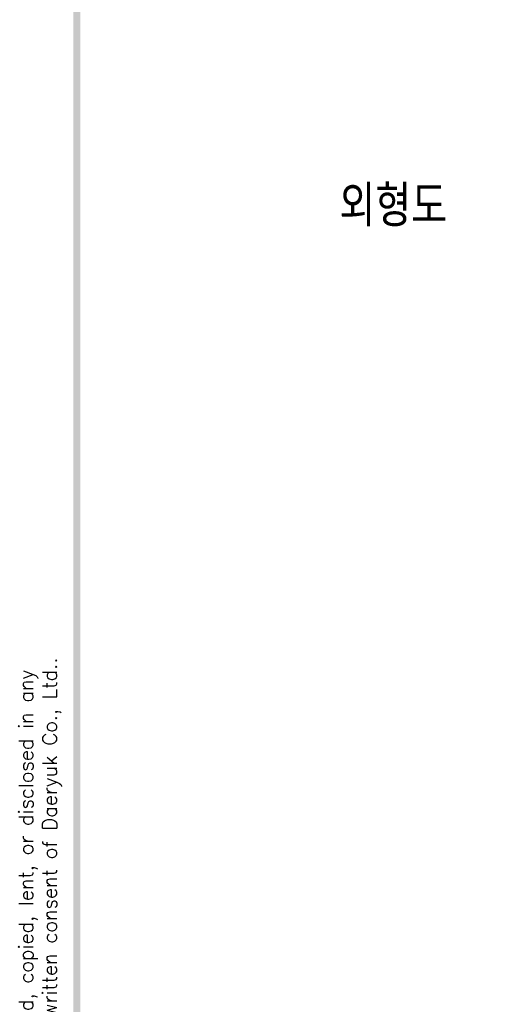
# Model space of a CAD drawing. Extents: x -316 to 2710, y -907 to 1774.
# Tile 2 of 18: x -313 to -141, y 1152 to 1511. Entities that reach past the tile are written whole.
import ezdxf

# ---------------------------------------------------------------- set-up
doc = ezdxf.new("R2010")
doc.units = 0
doc.header["$LTSCALE"] = 3
doc.header["$MEASUREMENT"] = 0
doc.layers.add('di', color=3, linetype='CONTINUOUS')
doc.layers.add('dwg', color=7, linetype='CONTINUOUS')
doc.styles.get("Standard").update_dxf_attribs({"font": 'romans.shx', "height": 4, "bigfont": 'ghs.shx'})

msp = doc.modelspace()

# ---------------------------------------------------------------- linework, layer by layer
at = {"layer": 'dwg'}
msp.add_trace([(-293.74, 272.323), (-291.14, 273.623), (-293.74, 1764.723), (-291.14, 1762.123)], dxfattribs=at)

# ---------------------------------------------------------------- texts
at = {"layer": 'di', "insert": (-196.605, 1450.797), "char_height": 15, "width": 74.93994, "attachment_point": 1}
msp.add_mtext('{\\Fromans,hgs|c129;외형도}', dxfattribs=at)
at = {"layer": 'di', "insert": (-305.786, 1015.48), "char_height": 5.2, "width": 568.79157, "attachment_point": 5, "rotation": 90}
msp.add_mtext('\\A1;This material and the information herein is the property of Daeryuk Co., Ltd.. They shall be neither reproduced, copied, lent, or disclosed in any\\Pway whatsoever for the use of any third party, nor used for the manufacturing purposes without the express written consent of Daeryuk Co., Ltd..', dxfattribs=at)

doc.saveas('drawing.dxf')
